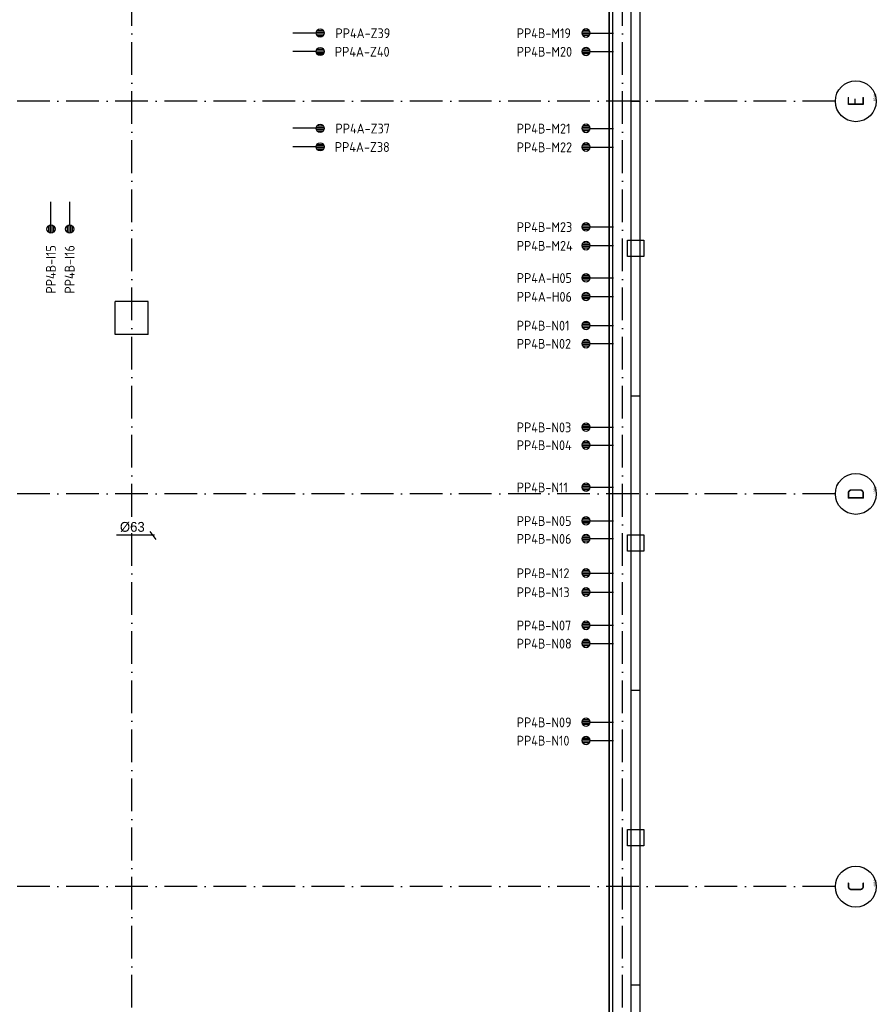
# Model space of a CAD drawing. Header units: millimetres. Extents: x 94282 to 245614, y 190 to 84290.
# Tile 12 of 18: x 181702 to 197406, y 17906 to 35958. Entities that reach past the tile are written whole.
import ezdxf
from ezdxf.enums import TextEntityAlignment as Align

# ---------------------------------------------------------------- set-up
doc = ezdxf.new("R2010")
doc.units = ezdxf.units.MM
doc.header["$LTSCALE"] = 100
doc.linetypes.add('DASHDOT', pattern=[9, 6, -1.5, 0, -1.5])
doc.linetypes.add('HIDDEN', pattern=[9.525, 6.35, -3.175])
doc.layers.get('0').update_dxf_attribs({"linetype": 'CONTINUOUS'})
for name, color, linetype in [('AB$1A---_ATTRIB035', 3, 'CONTINUOUS'), ('AL$1A---_ALGEMEEN', 8, 'CONTINUOUS'), ('AT$1A---_TEKST018', 1, 'CONTINUOUS'), ('BOUW', 8, 'CONTINUOUS'), ('EA61303-_ARCEER', 1, 'CONTINUOUS'), ('EB6441--_ATTRIB', 2, 'CONTINUOUS'), ('EL61303-_WANDGOOT', 3, 'CONTINUOUS'), ('EL6441--_DATACOM', 3, 'CONTINUOUS'), ('WANDGOTEN3EB', 3, 'CONTINUOUS')]:
    doc.layers.add(name, color=color, linetype=linetype)
doc.styles.add('1_8', font='ISO', dxfattribs={"height": 1.8})
doc.styles.add('2_0', font='iso', dxfattribs={"height": 200})
doc.styles.add('BURO-018', font='BUROFONT.shx', dxfattribs={"height": 180})
doc.styles.add('NORATT', font='isocp.shx')
doc.styles.get("Standard").update_dxf_attribs({"font": 'iso.shx'})

# ---------------------------------------------------------------- blocks, each defined once
blk = doc.blocks.new('ES4X2')
for p, q in [((-0.45, 1.4), (-0.45, 2.6)), ((-0.15, 1.27), (-0.15, 2.73)), ((0.15, 1.27), (0.15, 2.73)), ((0.45, 1.4), (0.45, 2.6)), ((0, 1.25), (0, -3))]:
    blk.add_line(p, q)
blk.add_circle((0, 2), 0.75)
at = {"style": '1_8', "flags": 8}
for tag, p in [('NUMMER', (1.25, 3.5)), ('CODE', (-1.25, 3.5))]:
    blk.add_attdef(tag, text='', height=1.8, rotation=90, dxfattribs=at).set_placement(p, align=Align.MIDDLE_LEFT)
blk.add_attdef('M_CODE', text='', height=1.8, dxfattribs=at).set_placement((0, 0), align=Align.MIDDLE_CENTER)
blk = doc.blocks.new('EH100000')
at = {"linetype": 'ByBlock'}
for p, q in [((1, 0.5), (0, 0.5)), ((1, 0.5, 1), (0, 0.5, 1)), ((0, -0.5, 1), (1, -0.5, 1)), ((1, -0.5), (0, -0.5))]:
    blk.add_line(p, q, dxfattribs=at)
at = {"linetype": 'ByBlock', "invisible_edges": 15}
for points in [[(1, -0.5), (0, -0.5), (0, 0.5), (1, 0.5)], [(0, 0.5), (1, 0.5), (1, 0.5, 1), (0, 0.5, 1)], [(0, -0.5, 1), (1, -0.5, 1), (1, -0.5), (0, -0.5)]]:
    blk.add_3dface(points, dxfattribs=at)
at = {"linetype": 'ByBlock', "style": '2_0', "flags": 8}
blk.add_attdef('FUNCTIE', text='', height=0.5, dxfattribs=at).set_placement((0.5, 0), align=Align.MIDDLE)
at = {"linetype": 'ByBlock', "flags": 9}
blk.add_attdef('SCHOT', text='', height=0.5, dxfattribs=at).set_placement((0.5, 0), align=Align.MIDDLE)
blk = doc.blocks.new('WANDGOOT3EVERDB')
at = {"layer": 'EA61303-_ARCEER'}
h = blk.add_hatch(dxfattribs=at)
h.set_pattern_fill('LINE,N', color=256, scale=20, angle=45, style=0)
h.set_pattern_definition([(45, (68357, 38396), (-44.90128, 44.90128), [])])
edge = h.paths.add_edge_path()
edge.add_line((68324.5, 38396), (68324.5, 9171))
edge = h.paths.add_edge_path()
edge.add_line((68324.5, 9171), (68389.5, 9171))
edge = h.paths.add_edge_path()
edge.add_line((68389.5, 9171), (68389.5, 38396))
edge = h.paths.add_edge_path()
edge.add_line((68389.5, 38396), (68324.5, 38396))
at = {"layer": 'EL61303-_WANDGOOT', "xscale": 29224.99999999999, "yscale": 65, "zscale": 119.9999999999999, "rotation": 270}
blk.add_blockref('EH100000', (68357, 38396), dxfattribs=at)
blk = doc.blocks.new('1010')
at = {"layer": 'AL$1A---_ALGEMEEN', "color": 0, "linetype": 'Continuous'}
blk.add_circle((0, 750), 750, dxfattribs=at)
blk.add_attdef('STR-NAAM', text='', height=600, rotation=360, dxfattribs=at).set_placement((0, 750), align=Align.MIDDLE)
at = {"layer": 'AT$1A---_TEKST018', "linetype": 'Continuous'}
blk.add_text('1010', height=100, dxfattribs=at).set_placement((0, 0))

msp = doc.modelspace()

# ---------------------------------------------------------------- linework, layer by layer
at = {"layer": 'AL$1A---_ALGEMEEN', "color": 1, "linetype": 'DASHDOT'}
for p, q in [((183755, 4343), (183755, 80401)), ((192755, 4343), (192755, 80401)), ((196655, 27263), (172655, 27263)), ((196655, 20063), (172655, 20063))]:
    msp.add_line(p, q, dxfattribs=at)
at = {"layer": 'AL$1A---_ALGEMEEN', "color": 2, "linetype": 'HIDDEN'}
for p, q in [((184055, 30788), (183455, 30788)), ((183455, 30188), (183455, 30788)), ((184055, 30188), (184055, 30788)), ((184055, 30188), (183455, 30188))]:
    msp.add_line(p, q, dxfattribs=at)
at = {"layer": 'AL$1A---_ALGEMEEN', "linetype": 'Continuous'}
for points in [[(176235, 8943), (193075, 8943), (193075, 58183), (176235, 58183)], [(176400, 9108), (192910, 9108), (192910, 58018), (176400, 58018)]]:
    msp.add_lwpolyline(points, close=True, dxfattribs=at)
at = {"layer": 'AL$1A---_ALGEMEEN', "color": 1, "linetype": 'DASHDOT'}
msp.add_lwpolyline([(196655, 34463), (146255, 34463), (121609, 34463)], dxfattribs=at)
at = {"layer": 'AL$1A---_ALGEMEEN', "linetype": 'Continuous'}
for points in [[(192910, 34463), (193065, 34463)], [(192910, 29063), (193065, 29063)], [(192910, 23663), (193065, 23663)], [(192910, 18263), (193065, 18263)]]:
    msp.add_lwpolyline(points, dxfattribs=at)
at = {"layer": 'AL$1A---_ALGEMEEN', "linetype": 'HIDDEN'}
for points in [[(193142, 31613), (192842, 31613), (192842, 31913), (193142, 31913)], [(193142, 26213), (192842, 26213), (192842, 26513), (193142, 26513)], [(193142, 20813), (192842, 20813), (192842, 21113), (193142, 21113)]]:
    msp.add_lwpolyline(points, close=True, dxfattribs=at)
at = {"layer": 'BOUW', "color": 1}
for p, q in [((184086, 26576), (184196, 26427)), ((183474, 26513), (184174, 26513))]:
    msp.add_line(p, q, dxfattribs=at)

# ---------------------------------------------------------------- block references
at = {"layer": 'AL$1A---_ALGEMEEN', "color": 1, "linetype": 'DASHDOT'}
ref = msp.add_blockref('1010', (197405, 34463), dxfattribs=dict(at, xscale=0.5, yscale=0.5, zscale=0.5, rotation=90))
ref.add_attrib('STR-NAAM', 'E', dxfattribs={"layer": 'AB$1A---_ATTRIB035', "linetype": 'Continuous', "height": 300, "rotation": 90}).set_placement((197030, 34463), align=Align.MIDDLE)
ref = msp.add_blockref('1010', (197405, 27263), dxfattribs=dict(at, xscale=0.5, yscale=0.5, zscale=0.5, rotation=90))
ref.add_attrib('STR-NAAM', 'D', dxfattribs={"layer": 'AB$1A---_ATTRIB035', "linetype": 'Continuous', "height": 300, "rotation": 90}).set_placement((197030, 27263), align=Align.MIDDLE)
ref = msp.add_blockref('1010', (197405, 20063), dxfattribs=dict(at, xscale=0.5, yscale=0.5, zscale=0.5, rotation=90))
ref.add_attrib('STR-NAAM', 'C', dxfattribs={"layer": 'AB$1A---_ATTRIB035', "linetype": 'Continuous', "height": 300, "rotation": 90}).set_placement((197030, 20063), align=Align.MIDDLE)
at = {"layer": 'EL6441--_DATACOM'}
ref = msp.add_blockref('ES4X2', (187011, 35713), dxfattribs=dict(at, xscale=100, yscale=100, zscale=100, rotation=270))
ref.add_attrib('CODE', 'PP4A-Z39', dxfattribs={"layer": 'EB6441--_ATTRIB', "color": 1, "height": 180, "style": 'NORATT', "flags": 8}).set_placement((187491, 35709), align=Align.MIDDLE_LEFT)
ref = msp.add_blockref('ES4X2', (192285, 35713), dxfattribs=dict(at, xscale=-100, yscale=100, zscale=100, rotation=90))
ref.add_attrib('CODE', 'PP4B-M19', dxfattribs={"layer": 'EB6441--_ATTRIB', "color": 1, "height": 180, "style": '1_8', "flags": 8}).set_placement((190814, 35709), align=Align.MIDDLE_LEFT)
ref = msp.add_blockref('ES4X2', (187011, 35374), dxfattribs=dict(at, xscale=100, yscale=100, zscale=100, rotation=270))
ref.add_attrib('CODE', 'PP4A-Z40', dxfattribs={"layer": 'EB6441--_ATTRIB', "color": 1, "height": 180, "style": 'NORATT', "flags": 8}).set_placement((187479, 35370), align=Align.MIDDLE_LEFT)
ref = msp.add_blockref('ES4X2', (192285, 35374), dxfattribs=dict(at, xscale=-100, yscale=100, zscale=100, rotation=90))
ref.add_attrib('CODE', 'PP4B-M20', dxfattribs={"layer": 'EB6441--_ATTRIB', "color": 1, "height": 180, "style": '1_8', "flags": 8}).set_placement((190814, 35370), align=Align.MIDDLE_LEFT)
ref = msp.add_blockref('ES4X2', (187011, 33966), dxfattribs=dict(at, xscale=100, yscale=100, zscale=100, rotation=270))
ref.add_attrib('CODE', 'PP4A-Z37', dxfattribs={"layer": 'EB6441--_ATTRIB', "color": 1, "height": 180, "style": 'NORATT', "flags": 8}).set_placement((187491, 33962), align=Align.MIDDLE_LEFT)
ref = msp.add_blockref('ES4X2', (192285, 33965), dxfattribs=dict(at, xscale=-100, yscale=100, zscale=100, rotation=90))
ref.add_attrib('CODE', 'PP4B-M21', dxfattribs={"layer": 'EB6441--_ATTRIB', "color": 1, "height": 180, "style": '1_8', "flags": 8}).set_placement((190814, 33961), align=Align.MIDDLE_LEFT)
ref = msp.add_blockref('ES4X2', (187011, 33627), dxfattribs=dict(at, xscale=100, yscale=100, zscale=100, rotation=270))
ref.add_attrib('CODE', 'PP4A-Z38', dxfattribs={"layer": 'EB6441--_ATTRIB', "color": 1, "height": 180, "style": 'NORATT', "flags": 8}).set_placement((187479, 33623), align=Align.MIDDLE_LEFT)
ref = msp.add_blockref('ES4X2', (192285, 33622), dxfattribs=dict(at, xscale=-100, yscale=100, zscale=100, rotation=90))
ref.add_attrib('CODE', 'PP4B-M22', dxfattribs={"layer": 'EB6441--_ATTRIB', "color": 1, "height": 180, "style": '1_8', "flags": 8}).set_placement((190814, 33618), align=Align.MIDDLE_LEFT)
ref = msp.add_blockref('ES4X2', (182275, 32319), dxfattribs=dict(at, xscale=100, yscale=100, zscale=100, rotation=180))
ref.add_attrib('CODE', 'PP4B-I15', dxfattribs={"layer": 'EB6441--_ATTRIB', "color": 1, "height": 180, "rotation": 90, "style": '1_8', "flags": 8}).set_placement((182274, 30937), align=Align.MIDDLE_LEFT)
ref = msp.add_blockref('ES4X2', (182619, 32319), dxfattribs=dict(at, xscale=100, yscale=100, zscale=100, rotation=180))
ref.add_attrib('CODE', 'PP4B-I16', dxfattribs={"layer": 'EB6441--_ATTRIB', "color": 1, "height": 180, "rotation": 90, "style": '1_8', "flags": 8}).set_placement((182618, 30937), align=Align.MIDDLE_LEFT)
ref = msp.add_blockref('ES4X2', (192285, 32159), dxfattribs=dict(at, xscale=-100, yscale=100, zscale=100, rotation=90))
ref.add_attrib('CODE', 'PP4B-M23', dxfattribs={"layer": 'EB6441--_ATTRIB', "color": 1, "height": 180, "style": '1_8', "flags": 8}).set_placement((190814, 32155), align=Align.MIDDLE_LEFT)
ref = msp.add_blockref('ES4X2', (192285, 31816), dxfattribs=dict(at, xscale=-100, yscale=100, zscale=100, rotation=90))
ref.add_attrib('CODE', 'PP4B-M24', dxfattribs={"layer": 'EB6441--_ATTRIB', "color": 1, "height": 180, "style": '1_8', "flags": 8}).set_placement((190814, 31812), align=Align.MIDDLE_LEFT)
ref = msp.add_blockref('ES4X2', (192285, 31225), dxfattribs=dict(at, xscale=-100, yscale=100, zscale=100, rotation=90))
ref.add_attrib('CODE', 'PP4A-H05', dxfattribs={"layer": 'EB6441--_ATTRIB', "color": 1, "height": 180, "style": '1_8', "flags": 8}).set_placement((190814, 31221), align=Align.MIDDLE_LEFT)
ref = msp.add_blockref('ES4X2', (192285, 30882), dxfattribs=dict(at, xscale=-100, yscale=100, zscale=100, rotation=90))
ref.add_attrib('CODE', 'PP4A-H06', dxfattribs={"layer": 'EB6441--_ATTRIB', "color": 1, "height": 180, "style": '1_8', "flags": 8}).set_placement((190814, 30878), align=Align.MIDDLE_LEFT)
ref = msp.add_blockref('ES4X2', (192285, 30352), dxfattribs=dict(at, xscale=-100, yscale=100, zscale=100, rotation=90))
ref.add_attrib('CODE', 'PP4B-N01', dxfattribs={"layer": 'EB6441--_ATTRIB', "color": 1, "height": 180, "style": '1_8', "flags": 8}).set_placement((190814, 30348), align=Align.MIDDLE_LEFT)
ref = msp.add_blockref('ES4X2', (192285, 30019), dxfattribs=dict(at, xscale=-100, yscale=100, zscale=100, rotation=90))
ref.add_attrib('CODE', 'PP4B-N02', dxfattribs={"layer": 'EB6441--_ATTRIB', "color": 1, "height": 180, "style": '1_8', "flags": 8}).set_placement((190814, 30015), align=Align.MIDDLE_LEFT)
ref = msp.add_blockref('ES4X2', (192285, 28487), dxfattribs=dict(at, xscale=-100, yscale=100, zscale=100, rotation=90))
ref.add_attrib('CODE', 'PP4B-N03', dxfattribs={"layer": 'EB6441--_ATTRIB', "color": 1, "height": 180, "style": '1_8', "flags": 8}).set_placement((190814, 28483), align=Align.MIDDLE_LEFT)
ref = msp.add_blockref('ES4X2', (192285, 28160), dxfattribs=dict(at, xscale=-100, yscale=100, zscale=100, rotation=90))
ref.add_attrib('CODE', 'PP4B-N04', dxfattribs={"layer": 'EB6441--_ATTRIB', "color": 1, "height": 180, "style": '1_8', "flags": 8}).set_placement((190814, 28156), align=Align.MIDDLE_LEFT)
ref = msp.add_blockref('ES4X2', (192285, 27386), dxfattribs=dict(at, xscale=-100, yscale=100, zscale=100, rotation=90))
ref.add_attrib('CODE', 'PP4B-N11', dxfattribs={"layer": 'EB6441--_ATTRIB', "color": 1, "height": 180, "style": '1_8', "flags": 8}).set_placement((190814, 27382), align=Align.MIDDLE_LEFT)
ref = msp.add_blockref('ES4X2', (192285, 26769), dxfattribs=dict(at, xscale=-100, yscale=100, zscale=100, rotation=90))
ref.add_attrib('CODE', 'PP4B-N05', dxfattribs={"layer": 'EB6441--_ATTRIB', "color": 1, "height": 180, "style": '1_8', "flags": 8}).set_placement((190814, 26765), align=Align.MIDDLE_LEFT)
ref = msp.add_blockref('ES4X2', (192285, 26443), dxfattribs=dict(at, xscale=-100, yscale=100, zscale=100, rotation=90))
ref.add_attrib('CODE', 'PP4B-N06', dxfattribs={"layer": 'EB6441--_ATTRIB', "color": 1, "height": 180, "style": '1_8', "flags": 8}).set_placement((190814, 26439), align=Align.MIDDLE_LEFT)
ref = msp.add_blockref('ES4X2', (192285, 25813), dxfattribs=dict(at, xscale=-100, yscale=100, zscale=100, rotation=90))
ref.add_attrib('CODE', 'PP4B-N12', dxfattribs={"layer": 'EB6441--_ATTRIB', "color": 1, "height": 180, "style": '1_8', "flags": 8}).set_placement((190814, 25809), align=Align.MIDDLE_LEFT)
ref = msp.add_blockref('ES4X2', (192285, 25464), dxfattribs=dict(at, xscale=-100, yscale=100, zscale=100, rotation=90))
ref.add_attrib('CODE', 'PP4B-N13', dxfattribs={"layer": 'EB6441--_ATTRIB', "color": 1, "height": 180, "style": '1_8', "flags": 8}).set_placement((190814, 25460), align=Align.MIDDLE_LEFT)
ref = msp.add_blockref('ES4X2', (192285, 24855), dxfattribs=dict(at, xscale=-100, yscale=100, zscale=100, rotation=90))
ref.add_attrib('CODE', 'PP4B-N07', dxfattribs={"layer": 'EB6441--_ATTRIB', "color": 1, "height": 180, "style": '1_8', "flags": 8}).set_placement((190814, 24851), align=Align.MIDDLE_LEFT)
ref = msp.add_blockref('ES4X2', (192285, 24522), dxfattribs=dict(at, xscale=-100, yscale=100, zscale=100, rotation=90))
ref.add_attrib('CODE', 'PP4B-N08', dxfattribs={"layer": 'EB6441--_ATTRIB', "color": 1, "height": 180, "style": '1_8', "flags": 8}).set_placement((190814, 24518), align=Align.MIDDLE_LEFT)
ref = msp.add_blockref('ES4X2', (192285, 23078), dxfattribs=dict(at, xscale=-100, yscale=100, zscale=100, rotation=90))
ref.add_attrib('CODE', 'PP4B-N09', dxfattribs={"layer": 'EB6441--_ATTRIB', "color": 1, "height": 180, "style": '1_8', "flags": 8}).set_placement((190814, 23074), align=Align.MIDDLE_LEFT)
ref = msp.add_blockref('ES4X2', (192285, 22743), dxfattribs=dict(at, xscale=-100, yscale=100, zscale=100, rotation=90))
ref.add_attrib('CODE', 'PP4B-N10', dxfattribs={"layer": 'EB6441--_ATTRIB', "color": 1, "height": 180, "style": '1_8', "flags": 8}).set_placement((190814, 22739), align=Align.MIDDLE_LEFT)
at = {"layer": 'WANDGOTEN3EB'}
msp.add_blockref('WANDGOOT3EVERDB', (124186, 190), dxfattribs=at)

# ---------------------------------------------------------------- texts
at = {"layer": 'BOUW', "color": 1, "style": 'BURO-018'}
msp.add_text('%%C63', height=180, dxfattribs=at).set_placement((183539, 26569))

doc.saveas('drawing.dxf')
